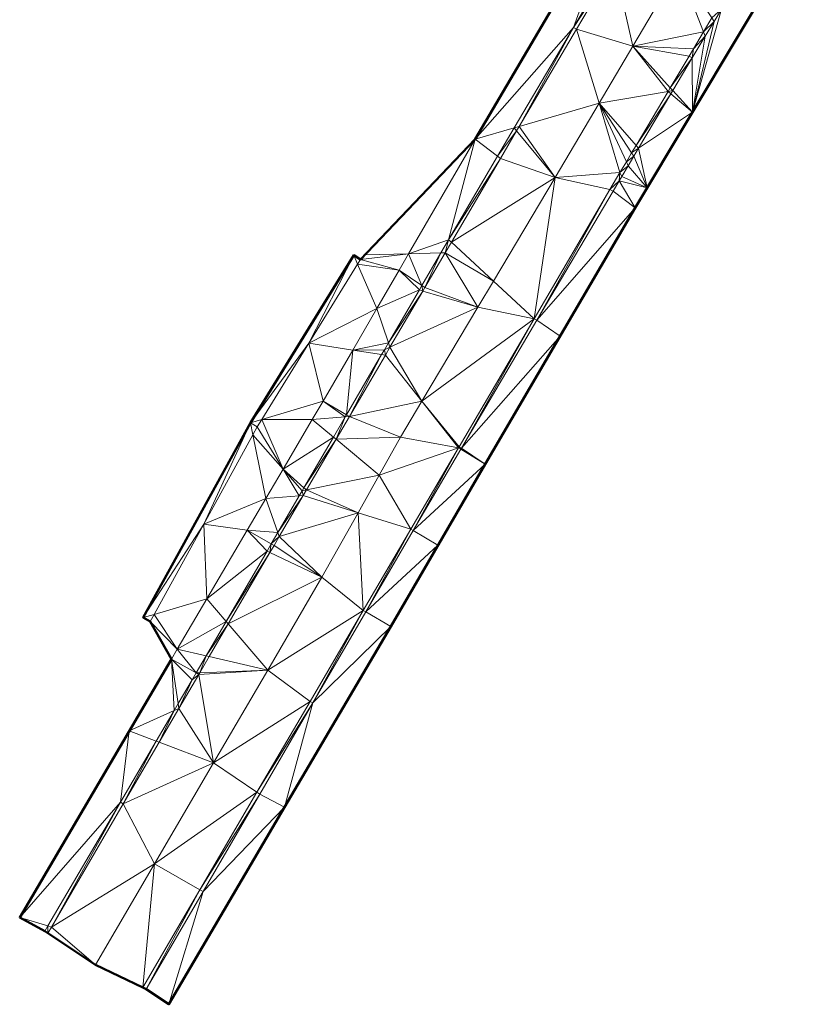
# Model space of a CAD drawing. Header units: metres. Extents: x 3490451 to 6981510, y 5754235 to 11509207.
# Tile 1 of 77: x 3490549 to 3490588, y 5754235 to 5754285. Entities that reach past the tile are written whole.
import ezdxf

# ---------------------------------------------------------------- set-up
doc = ezdxf.new("R2010")
doc.units = ezdxf.units.M
doc.layers.add('Kartierung-05$0$$VERB', color=7, linetype='Continuous', lineweight=18, true_color=0x82563a)

msp = doc.modelspace()

# ---------------------------------------------------------------- linework, layer by layer
at = {"layer": 'Kartierung-05$0$$VERB', "color": 1, "lineweight": 50, "ltscale": 0.02}
msp.add_lwpolyline([(3490579.96, 5754291.559), (3490572.402, 5754278.71), (3490566.633, 5754272.671), (3490566.293, 5754272.881), (3490561.098, 5754264.457), (3490555.706, 5754254.669), (3490556.056, 5754254.476), (3490557.123, 5754252.582), (3490549.495, 5754239.59), (3490550.76, 5754238.91), (3490550.91, 5754238.801), (3490553.315, 5754237.216), (3490555.689, 5754236.077), (3490555.856, 5754235.995), (3490557.002, 5754235.231), (3490562.813, 5754245.144), (3490568.155, 5754254.228), (3490572.896, 5754262.385), (3490580.44, 5754275.257), (3490588.446, 5754288.624)], dxfattribs=at)
at = {"layer": 'Kartierung-05$0$$VERB'}
for points in [[(3490577.338, 5754284.335, 146.407), (3490579.96, 5754291.559, 146.368), (3490572.402, 5754278.71, 146.488)], [(3490579.473, 5754287.955, 146.373), (3490577.338, 5754284.335, 146.407), (3490579.96, 5754291.559, 146.368)], [(3490584.779, 5754285.253, 146.234), (3490583.319, 5754280.064, 146.225), (3490588.446, 5754288.624, 146.136)], [(3490579.473, 5754287.955, 146.373), (3490579.409, 5754287.485, 146.243), (3490577.338, 5754284.335, 146.407)], [(3490579.409, 5754287.485, 146.243), (3490577.495, 5754284.239, 146.274), (3490577.338, 5754284.335, 146.407)], [(3490579.409, 5754287.485, 146.243), (3490577.495, 5754284.239, 146.274), (3490580.332, 5754283.397, 146.258)], [(3490579.409, 5754287.485, 146.243), (3490582.646, 5754287.302, 146.227), (3490580.332, 5754283.397, 146.258)], [(3490583.878, 5754284.107, 146.118), (3490582.646, 5754287.302, 146.227), (3490580.332, 5754283.397, 146.258)], [(3490584.294, 5754284.807, 146.111), (3490583.878, 5754284.107, 146.118), (3490582.646, 5754287.302, 146.227)], [(3490584.779, 5754285.253, 146.234), (3490584.41, 5754284.632, 146.24), (3490583.319, 5754280.064, 146.225)], [(3490584.779, 5754285.253, 146.234), (3490584.294, 5754284.807, 146.111), (3490584.41, 5754284.632, 146.24)], [(3490584.41, 5754284.632, 146.24), (3490583.964, 5754283.884, 146.246), (3490583.319, 5754280.064, 146.225)], [(3490584.294, 5754284.807, 146.111), (3490584.41, 5754284.632, 146.24), (3490583.878, 5754284.107, 146.118)], [(3490584.41, 5754284.632, 146.24), (3490583.878, 5754284.107, 146.118), (3490583.964, 5754283.884, 146.246)], [(3490574.356, 5754279.277, 146.455), (3490577.338, 5754284.335, 146.407), (3490572.402, 5754278.71, 146.488)], [(3490574.614, 5754279.352, 146.319), (3490574.356, 5754279.277, 146.455), (3490577.338, 5754284.335, 146.407)], [(3490574.614, 5754279.352, 146.319), (3490577.495, 5754284.239, 146.274), (3490577.338, 5754284.335, 146.407)], [(3490574.614, 5754279.352, 146.319), (3490578.625, 5754280.516, 146.282), (3490577.495, 5754284.239, 146.274)], [(3490578.625, 5754280.516, 146.282), (3490577.495, 5754284.239, 146.274), (3490580.332, 5754283.397, 146.258)], [(3490583.878, 5754284.107, 146.118), (3490583.377, 5754283.263, 146.126), (3490580.332, 5754283.397, 146.258)], [(3490583.878, 5754284.107, 146.118), (3490583.964, 5754283.884, 146.246), (3490583.377, 5754283.263, 146.126)], [(3490583.964, 5754283.884, 146.246), (3490583.377, 5754283.263, 146.126), (3490583.317, 5754282.798, 146.256)], [(3490583.964, 5754283.884, 146.246), (3490583.319, 5754280.064, 146.225), (3490583.317, 5754282.798, 146.256)], [(3490582.101, 5754281.115, 146.145), (3490578.625, 5754280.516, 146.282), (3490580.332, 5754283.397, 146.258)], [(3490583.377, 5754283.263, 146.126), (3490583.154, 5754282.886, 146.129), (3490580.332, 5754283.397, 146.258)], [(3490582.211, 5754281.3, 146.144), (3490583.154, 5754282.886, 146.129), (3490580.332, 5754283.397, 146.258)], [(3490582.101, 5754281.115, 146.145), (3490582.211, 5754281.3, 146.144), (3490580.332, 5754283.397, 146.258)], [(3490583.377, 5754283.263, 146.126), (3490583.154, 5754282.886, 146.129), (3490583.317, 5754282.798, 146.256)], [(3490582.211, 5754281.3, 146.144), (3490583.154, 5754282.886, 146.129), (3490583.317, 5754282.798, 146.256)], [(3490582.211, 5754281.3, 146.144), (3490582.34, 5754281.156, 146.27), (3490583.317, 5754282.798, 146.256)], [(3490582.34, 5754281.156, 146.27), (3490583.319, 5754280.064, 146.225), (3490583.317, 5754282.798, 146.256)], [(3490580.489, 5754278.4, 146.17), (3490582.101, 5754281.115, 146.145), (3490578.625, 5754280.516, 146.282)], [(3490580.489, 5754278.4, 146.17), (3490582.243, 5754280.993, 146.271), (3490582.101, 5754281.115, 146.145)], [(3490582.101, 5754281.115, 146.145), (3490582.211, 5754281.3, 146.144), (3490582.34, 5754281.156, 146.27)], [(3490582.243, 5754280.993, 146.271), (3490582.101, 5754281.115, 146.145), (3490582.34, 5754281.156, 146.27)], [(3490582.243, 5754280.993, 146.271), (3490582.34, 5754281.156, 146.27), (3490583.319, 5754280.064, 146.225)], [(3490580.489, 5754278.4, 146.17), (3490580.614, 5754278.258, 146.294), (3490582.243, 5754280.993, 146.271)], [(3490580.614, 5754278.258, 146.294), (3490582.243, 5754280.993, 146.271), (3490583.319, 5754280.064, 146.225)], [(3490574.614, 5754279.352, 146.319), (3490578.625, 5754280.516, 146.282), (3490576.42, 5754276.795, 146.312)], [(3490578.625, 5754280.516, 146.282), (3490579.68, 5754277.038, 146.183), (3490576.42, 5754276.795, 146.312)], [(3490580.489, 5754278.4, 146.17), (3490580.267, 5754278.026, 146.174), (3490578.625, 5754280.516, 146.282)], [(3490580, 5754277.577, 146.178), (3490578.625, 5754280.516, 146.282), (3490579.68, 5754277.038, 146.183)], [(3490580.267, 5754278.026, 146.174), (3490580, 5754277.577, 146.178), (3490578.625, 5754280.516, 146.282)], [(3490580.614, 5754278.258, 146.294), (3490581.044, 5754276.265, 146.265), (3490583.319, 5754280.064, 146.225)], [(3490574.356, 5754279.277, 146.455), (3490573.518, 5754277.856, 146.468), (3490572.402, 5754278.71, 146.488)], [(3490574.481, 5754279.126, 146.321), (3490574.356, 5754279.277, 146.455), (3490573.518, 5754277.856, 146.468)], [(3490574.481, 5754279.126, 146.321), (3490573.518, 5754277.856, 146.468), (3490573.667, 5754277.745, 146.334)], [(3490574.481, 5754279.126, 146.321), (3490573.667, 5754277.745, 146.334), (3490576.42, 5754276.795, 146.312)], [(3490574.614, 5754279.352, 146.319), (3490574.481, 5754279.126, 146.321), (3490574.356, 5754279.277, 146.455)], [(3490574.614, 5754279.352, 146.319), (3490574.481, 5754279.126, 146.321), (3490576.42, 5754276.795, 146.312)], [(3490569.053, 5754272.953, 146.538), (3490566.847, 5754272.895, 147.608), (3490572.402, 5754278.71, 146.488)], [(3490571.065, 5754273.658, 146.504), (3490569.053, 5754272.953, 146.538), (3490572.402, 5754278.71, 146.488)], [(3490571.065, 5754273.658, 146.504), (3490573.518, 5754277.856, 146.468), (3490572.402, 5754278.71, 146.488)], [(3490580.489, 5754278.4, 146.17), (3490580.614, 5754278.258, 146.294), (3490580.267, 5754278.026, 146.174)], [(3490580.614, 5754278.258, 146.294), (3490580.267, 5754278.026, 146.174), (3490580.377, 5754277.859, 146.298)], [(3490580.614, 5754278.258, 146.294), (3490580.377, 5754277.859, 146.298), (3490581.044, 5754276.265, 146.265)], [(3490571.065, 5754273.658, 146.504), (3490573.518, 5754277.856, 146.468), (3490573.667, 5754277.745, 146.334)], [(3490571.202, 5754273.532, 146.368), (3490571.065, 5754273.658, 146.504), (3490573.667, 5754277.745, 146.334)], [(3490571.202, 5754273.532, 146.368), (3490573.667, 5754277.745, 146.334), (3490576.42, 5754276.795, 146.312)], [(3490580, 5754277.577, 146.178), (3490580.092, 5754277.38, 146.302), (3490579.68, 5754277.038, 146.183)], [(3490580.267, 5754278.026, 146.174), (3490580.377, 5754277.859, 146.298), (3490580, 5754277.577, 146.178)], [(3490580.377, 5754277.859, 146.298), (3490580, 5754277.577, 146.178), (3490580.092, 5754277.38, 146.302)], [(3490580.377, 5754277.859, 146.298), (3490581.044, 5754276.265, 146.265), (3490580.092, 5754277.38, 146.302)], [(3490580.092, 5754277.38, 146.302), (3490579.767, 5754276.835, 146.307), (3490579.68, 5754277.038, 146.183)], [(3490581.044, 5754276.265, 146.265), (3490580.092, 5754277.38, 146.302), (3490579.767, 5754276.835, 146.307)], [(3490571.202, 5754273.532, 146.368), (3490573.314, 5754271.583, 146.356), (3490576.42, 5754276.795, 146.312)], [(3490573.314, 5754271.583, 146.356), (3490575.366, 5754269.689, 146.246), (3490576.42, 5754276.795, 146.312)], [(3490575.366, 5754269.689, 146.246), (3490576.42, 5754276.795, 146.312), (3490579.17, 5754276.179, 146.191)], [(3490579.68, 5754277.038, 146.183), (3490576.42, 5754276.795, 146.312), (3490579.17, 5754276.179, 146.191)], [(3490579.68, 5754277.038, 146.183), (3490579.637, 5754276.616, 146.309), (3490579.17, 5754276.179, 146.191)], [(3490579.637, 5754276.616, 146.309), (3490579.329, 5754276.099, 146.313), (3490579.17, 5754276.179, 146.191)], [(3490579.637, 5754276.616, 146.309), (3490580.44, 5754275.257, 146.275), (3490579.329, 5754276.099, 146.313)], [(3490579.767, 5754276.835, 146.307), (3490579.68, 5754277.038, 146.183), (3490579.637, 5754276.616, 146.309)], [(3490581.044, 5754276.265, 146.265), (3490579.767, 5754276.835, 146.307), (3490579.637, 5754276.616, 146.309)], [(3490581.044, 5754276.265, 146.265), (3490579.637, 5754276.616, 146.309), (3490580.44, 5754275.257, 146.275)], [(3490575.366, 5754269.689, 146.246), (3490575.505, 5754269.62, 146.373), (3490579.17, 5754276.179, 146.191)], [(3490575.505, 5754269.62, 146.373), (3490579.329, 5754276.099, 146.313), (3490579.17, 5754276.179, 146.191)], [(3490575.505, 5754269.62, 146.373), (3490580.44, 5754275.257, 146.275), (3490579.329, 5754276.099, 146.313)], [(3490576.668, 5754268.821, 146.328), (3490575.505, 5754269.62, 146.373), (3490580.44, 5754275.257, 146.275)], [(3490570.677, 5754272.995, 146.51), (3490571.065, 5754273.658, 146.504), (3490569.053, 5754272.953, 146.538)], [(3490570.677, 5754272.995, 146.51), (3490571.065, 5754273.658, 146.504), (3490570.891, 5754273, 146.373)], [(3490571.202, 5754273.532, 146.368), (3490571.065, 5754273.658, 146.504), (3490570.891, 5754273, 146.373)], [(3490571.202, 5754273.532, 146.368), (3490573.314, 5754271.583, 146.356), (3490570.891, 5754273, 146.373)], [(3490564.038, 5754268.463, 145.916), (3490566.293, 5754272.881, 147.877), (3490561.102, 5754264.462, 147.926)], [(3490566.293, 5754272.881, 147.877), (3490564.065, 5754269.267, 147.899), (3490561.102, 5754264.462, 147.926)], [(3490564.038, 5754268.463, 145.916), (3490566.293, 5754272.881, 147.877), (3490566.293, 5754272.88, 147.875)], [(3490566.487, 5754272.434, 145.813), (3490564.038, 5754268.463, 145.916), (3490566.293, 5754272.88, 147.875)], [(3490566.293, 5754272.881, 147.877), (3490564.147, 5754269.402, 147.898), (3490564.065, 5754269.267, 147.899)], [(3490564.147, 5754269.402, 147.898), (3490566.293, 5754272.881, 147.877), (3490566.293, 5754272.881, 147.877)], [(3490566.487, 5754272.434, 145.813), (3490566.293, 5754272.88, 147.875), (3490566.633, 5754272.671, 145.807)], [(3490566.487, 5754272.434, 145.813), (3490568.575, 5754272.13, 146.545), (3490566.633, 5754272.671, 145.807)], [(3490569.053, 5754272.953, 146.538), (3490568.575, 5754272.13, 146.545), (3490566.633, 5754272.671, 145.807)], [(3490569.053, 5754272.953, 146.538), (3490566.847, 5754272.895, 147.608), (3490566.633, 5754272.671, 145.807)], [(3490569.053, 5754272.953, 146.538), (3490569.721, 5754271.358, 146.524), (3490568.575, 5754272.13, 146.545)], [(3490570.677, 5754272.995, 146.51), (3490569.053, 5754272.953, 146.538), (3490569.721, 5754271.358, 146.524)], [(3490570.677, 5754272.995, 146.51), (3490569.871, 5754271.257, 146.387), (3490569.721, 5754271.358, 146.524)], [(3490570.677, 5754272.995, 146.51), (3490570.891, 5754273, 146.373), (3490569.871, 5754271.257, 146.387)], [(3490570.891, 5754273, 146.373), (3490569.871, 5754271.257, 146.387), (3490572.529, 5754270.265, 146.368)], [(3490573.314, 5754271.583, 146.356), (3490570.891, 5754273, 146.373), (3490572.529, 5754270.265, 146.368)], [(3490566.487, 5754272.434, 145.813), (3490567.453, 5754270.203, 146.562), (3490564.038, 5754268.463, 145.916)], [(3490566.487, 5754272.434, 145.813), (3490567.453, 5754270.203, 146.562), (3490568.575, 5754272.13, 146.545)], [(3490569.591, 5754271.135, 146.525), (3490567.453, 5754270.203, 146.562), (3490568.575, 5754272.13, 146.545)], [(3490569.591, 5754271.135, 146.525), (3490569.721, 5754271.358, 146.524), (3490568.575, 5754272.13, 146.545)], [(3490568.039, 5754268.479, 146.548), (3490569.591, 5754271.135, 146.525), (3490567.453, 5754270.203, 146.562)], [(3490569.769, 5754271.082, 146.388), (3490568.039, 5754268.479, 146.548), (3490569.591, 5754271.135, 146.525)], [(3490569.769, 5754271.082, 146.388), (3490569.591, 5754271.135, 146.525), (3490569.721, 5754271.358, 146.524)], [(3490569.769, 5754271.082, 146.388), (3490569.871, 5754271.257, 146.387), (3490569.721, 5754271.358, 146.524)], [(3490569.769, 5754271.082, 146.388), (3490569.871, 5754271.257, 146.387), (3490572.529, 5754270.265, 146.368)], [(3490573.314, 5754271.583, 146.356), (3490575.366, 5754269.689, 146.246), (3490572.529, 5754270.265, 146.368)], [(3490569.769, 5754271.082, 146.388), (3490568.039, 5754268.479, 146.548), (3490568.115, 5754268.256, 146.412)], [(3490569.769, 5754271.082, 146.388), (3490568.115, 5754268.256, 146.412), (3490572.529, 5754270.265, 146.368)], [(3490566.24, 5754268.117, 146.58), (3490567.453, 5754270.203, 146.562), (3490564.038, 5754268.463, 145.916)], [(3490568.039, 5754268.479, 146.548), (3490566.24, 5754268.117, 146.58), (3490567.453, 5754270.203, 146.562)], [(3490568.115, 5754268.256, 146.412), (3490569.713, 5754265.54, 146.408), (3490572.529, 5754270.265, 146.368)], [(3490569.713, 5754265.54, 146.408), (3490575.366, 5754269.689, 146.246), (3490572.529, 5754270.265, 146.368)], [(3490571.592, 5754263.25, 146.302), (3490569.713, 5754265.54, 146.408), (3490575.366, 5754269.689, 146.246)], [(3490571.703, 5754263.177, 146.432), (3490571.592, 5754263.25, 146.302), (3490575.366, 5754269.689, 146.246)], [(3490571.703, 5754263.177, 146.432), (3490575.366, 5754269.689, 146.246), (3490575.505, 5754269.62, 146.373)], [(3490571.703, 5754263.177, 146.432), (3490576.668, 5754268.821, 146.328), (3490575.505, 5754269.62, 146.373)], [(3490571.703, 5754263.177, 146.432), (3490576.668, 5754268.821, 146.328), (3490572.896, 5754262.385, 146.382)], [(3490561.675, 5754264.63, 146.014), (3490564.038, 5754268.463, 145.916), (3490561.099, 5754264.457, 147.926)], [(3490564.038, 5754268.463, 145.916), (3490561.102, 5754264.462, 147.926), (3490561.099, 5754264.457, 147.926)], [(3490561.675, 5754264.63, 146.014), (3490564.038, 5754268.463, 145.916), (3490564.747, 5754265.551, 146.602)], [(3490566.24, 5754268.117, 146.58), (3490564.038, 5754268.463, 145.916), (3490564.747, 5754265.551, 146.602)], [(3490568.039, 5754268.479, 146.548), (3490567.833, 5754268.127, 146.551), (3490566.24, 5754268.117, 146.58)], [(3490568.039, 5754268.479, 146.548), (3490568.115, 5754268.256, 146.412), (3490567.833, 5754268.127, 146.551)], [(3490568.115, 5754268.256, 146.412), (3490567.833, 5754268.127, 146.551), (3490567.883, 5754267.858, 146.415)], [(3490568.115, 5754268.256, 146.412), (3490569.713, 5754265.54, 146.408), (3490567.883, 5754267.858, 146.415)], [(3490566.24, 5754268.117, 146.58), (3490565.924, 5754264.86, 146.579), (3490564.747, 5754265.551, 146.602)], [(3490567.693, 5754267.888, 146.553), (3490566.24, 5754268.117, 146.58), (3490565.924, 5754264.86, 146.579)], [(3490567.693, 5754267.888, 146.553), (3490565.924, 5754264.86, 146.579), (3490566.075, 5754264.769, 146.44)], [(3490567.693, 5754267.888, 146.553), (3490567.883, 5754267.858, 146.415), (3490566.075, 5754264.769, 146.44)], [(3490569.713, 5754265.54, 146.408), (3490567.883, 5754267.858, 146.415), (3490566.075, 5754264.769, 146.44)], [(3490567.693, 5754267.888, 146.553), (3490567.833, 5754268.127, 146.551), (3490566.24, 5754268.117, 146.58)], [(3490567.693, 5754267.888, 146.553), (3490567.833, 5754268.127, 146.551), (3490567.883, 5754267.858, 146.415)], [(3490561.675, 5754264.63, 146.014), (3490564.204, 5754264.628, 146.611), (3490564.747, 5754265.551, 146.602)], [(3490565.862, 5754264.753, 146.58), (3490564.204, 5754264.628, 146.611), (3490564.747, 5754265.551, 146.602)], [(3490565.862, 5754264.753, 146.58), (3490565.924, 5754264.86, 146.579), (3490564.747, 5754265.551, 146.602)], [(3490569.713, 5754265.54, 146.408), (3490566.075, 5754264.769, 146.44), (3490568.638, 5754263.736, 146.423)], [(3490569.713, 5754265.54, 146.408), (3490568.638, 5754263.736, 146.423), (3490571.562, 5754263.199, 146.302)], [(3490571.592, 5754263.25, 146.302), (3490569.713, 5754265.54, 146.408), (3490571.562, 5754263.199, 146.302)], [(3490565.272, 5754263.741, 146.59), (3490565.862, 5754264.753, 146.58), (3490564.204, 5754264.628, 146.611)], [(3490565.408, 5754263.629, 146.451), (3490565.272, 5754263.741, 146.59), (3490565.862, 5754264.753, 146.58)], [(3490565.408, 5754263.629, 146.451), (3490565.862, 5754264.753, 146.58), (3490566.075, 5754264.769, 146.44)], [(3490565.408, 5754263.629, 146.451), (3490566.075, 5754264.769, 146.44), (3490568.638, 5754263.736, 146.423)], [(3490565.862, 5754264.753, 146.58), (3490565.924, 5754264.86, 146.579), (3490566.075, 5754264.769, 146.44)], [(3490558.75, 5754259.366, 146.093), (3490561.095, 5754264.45, 147.927), (3490555.706, 5754254.669, 148)], [(3490555.706, 5754254.669, 148), (3490561.095, 5754264.45, 147.927), (3490557.722, 5754258.328, 147.973)], [(3490561.222, 5754263.852, 146.03), (3490558.75, 5754259.366, 146.093), (3490561.098, 5754264.456, 147.927)], [(3490558.75, 5754259.366, 146.093), (3490561.095, 5754264.45, 147.927), (3490561.098, 5754264.456, 147.927)], [(3490561.222, 5754263.852, 146.03), (3490561.098, 5754264.456, 147.927), (3490561.098, 5754264.457, 147.927)], [(3490561.444, 5754264.255, 146.024), (3490561.222, 5754263.852, 146.03), (3490561.098, 5754264.457, 147.927)], [(3490561.444, 5754264.255, 146.024), (3490561.098, 5754264.457, 147.927), (3490561.098, 5754264.457, 147.926)], [(3490561.444, 5754264.255, 146.024), (3490561.099, 5754264.457, 147.926), (3490561.098, 5754264.457, 147.926)], [(3490561.675, 5754264.63, 146.014), (3490561.099, 5754264.457, 147.926), (3490561.444, 5754264.255, 146.024)], [(3490562.736, 5754262.13, 146.635), (3490561.222, 5754263.852, 146.03), (3490561.444, 5754264.255, 146.024)], [(3490562.736, 5754262.13, 146.635), (3490561.675, 5754264.63, 146.014), (3490561.444, 5754264.255, 146.024)], [(3490562.736, 5754262.13, 146.635), (3490561.675, 5754264.63, 146.014), (3490564.204, 5754264.628, 146.611)], [(3490562.736, 5754262.13, 146.635), (3490565.272, 5754263.741, 146.59), (3490564.204, 5754264.628, 146.611)], [(3490561.222, 5754263.852, 146.03), (3490561.873, 5754260.662, 146.649), (3490558.75, 5754259.366, 146.093)], [(3490562.736, 5754262.13, 146.635), (3490561.222, 5754263.852, 146.03), (3490561.873, 5754260.662, 146.649)], [(3490563.791, 5754261.197, 146.614), (3490562.736, 5754262.13, 146.635), (3490565.272, 5754263.741, 146.59)], [(3490563.791, 5754261.197, 146.614), (3490565.408, 5754263.629, 146.451), (3490565.272, 5754263.741, 146.59)], [(3490565.408, 5754263.629, 146.451), (3490567.572, 5754261.833, 146.439), (3490568.638, 5754263.736, 146.423)], [(3490567.572, 5754261.833, 146.439), (3490568.638, 5754263.736, 146.423), (3490571.562, 5754263.199, 146.302)], [(3490563.791, 5754261.197, 146.614), (3490565.408, 5754263.629, 146.451), (3490563.92, 5754261.083, 146.476)], [(3490565.408, 5754263.629, 146.451), (3490563.92, 5754261.083, 146.476), (3490567.572, 5754261.833, 146.439)], [(3490567.572, 5754261.833, 146.439), (3490569.166, 5754259.111, 146.331), (3490571.562, 5754263.199, 146.302)], [(3490569.283, 5754259.042, 146.46), (3490569.166, 5754259.111, 146.331), (3490571.562, 5754263.199, 146.302)], [(3490569.283, 5754259.042, 146.46), (3490571.682, 5754263.141, 146.432), (3490571.562, 5754263.199, 146.302)], [(3490571.592, 5754263.25, 146.302), (3490571.682, 5754263.141, 146.432), (3490571.562, 5754263.199, 146.302)], [(3490571.703, 5754263.177, 146.432), (3490571.592, 5754263.25, 146.302), (3490571.682, 5754263.141, 146.432)], [(3490569.283, 5754259.042, 146.46), (3490572.896, 5754262.385, 146.382), (3490571.682, 5754263.141, 146.432)], [(3490571.703, 5754263.177, 146.432), (3490572.896, 5754262.385, 146.382), (3490571.682, 5754263.141, 146.432)], [(3490569.283, 5754259.042, 146.46), (3490570.525, 5754258.306, 146.441), (3490572.896, 5754262.385, 146.382)], [(3490563.549, 5754260.782, 146.618), (3490562.736, 5754262.13, 146.635), (3490561.873, 5754260.662, 146.649)], [(3490563.549, 5754260.782, 146.618), (3490562.736, 5754262.13, 146.635), (3490563.697, 5754261.037, 146.616)], [(3490563.791, 5754261.197, 146.614), (3490562.736, 5754262.13, 146.635), (3490563.697, 5754261.037, 146.616)], [(3490566.51, 5754259.938, 146.454), (3490563.92, 5754261.083, 146.476), (3490567.572, 5754261.833, 146.439)], [(3490566.51, 5754259.938, 146.454), (3490567.572, 5754261.833, 146.439), (3490569.166, 5754259.111, 146.331)], [(3490563.549, 5754260.782, 146.618), (3490562.477, 5754258.942, 146.636), (3490561.873, 5754260.662, 146.649)], [(3490563.753, 5754260.797, 146.478), (3490562.477, 5754258.942, 146.636), (3490562.549, 5754258.737, 146.498)], [(3490563.549, 5754260.782, 146.618), (3490563.753, 5754260.797, 146.478), (3490562.477, 5754258.942, 146.636)], [(3490566.51, 5754259.938, 146.454), (3490563.753, 5754260.797, 146.478), (3490562.549, 5754258.737, 146.498)], [(3490563.549, 5754260.782, 146.618), (3490563.753, 5754260.797, 146.478), (3490563.697, 5754261.037, 146.616)], [(3490563.791, 5754261.197, 146.614), (3490563.92, 5754261.083, 146.476), (3490563.697, 5754261.037, 146.616)], [(3490563.92, 5754261.083, 146.476), (3490563.753, 5754260.797, 146.478), (3490563.697, 5754261.037, 146.616)], [(3490566.51, 5754259.938, 146.454), (3490563.92, 5754261.083, 146.476), (3490563.753, 5754260.797, 146.478)], [(3490561.873, 5754260.662, 146.649), (3490558.75, 5754259.366, 146.093), (3490560.935, 5754259.067, 146.664)], [(3490562.477, 5754258.942, 146.636), (3490561.873, 5754260.662, 146.649), (3490560.935, 5754259.067, 146.664)], [(3490566.51, 5754259.938, 146.454), (3490562.549, 5754258.737, 146.498), (3490564.696, 5754256.701, 146.481)], [(3490566.51, 5754259.938, 146.454), (3490564.696, 5754256.701, 146.481), (3490566.769, 5754255.024, 146.359)], [(3490566.51, 5754259.938, 146.454), (3490569.166, 5754259.111, 146.331), (3490566.769, 5754255.024, 146.359)], [(3490556.251, 5754254.829, 146.157), (3490558.75, 5754259.366, 146.093), (3490555.706, 5754254.669, 148)], [(3490556.251, 5754254.829, 146.157), (3490558.903, 5754255.611, 146.697), (3490558.75, 5754259.366, 146.093)], [(3490558.903, 5754255.611, 146.697), (3490558.75, 5754259.366, 146.093), (3490560.935, 5754259.067, 146.664)], [(3490561.933, 5754258.008, 146.645), (3490558.903, 5754255.611, 146.697), (3490560.935, 5754259.067, 146.664)], [(3490561.933, 5754258.008, 146.645), (3490562.146, 5754258.374, 146.641), (3490560.935, 5754259.067, 146.664)], [(3490562.477, 5754258.942, 146.636), (3490562.146, 5754258.374, 146.641), (3490560.935, 5754259.067, 146.664)], [(3490562.477, 5754258.942, 146.636), (3490562.549, 5754258.737, 146.498), (3490562.146, 5754258.374, 146.641)], [(3490569.166, 5754259.111, 146.331), (3490566.896, 5754254.962, 146.488), (3490566.769, 5754255.024, 146.359)], [(3490569.283, 5754259.042, 146.46), (3490569.166, 5754259.111, 146.331), (3490566.896, 5754254.962, 146.488)], [(3490569.283, 5754259.042, 146.46), (3490570.525, 5754258.306, 146.441), (3490566.896, 5754254.962, 146.488)], [(3490555.706, 5754254.669, 148), (3490555.706, 5754254.669, 148), (3490557.722, 5754258.328, 147.973)], [(3490562.081, 5754257.938, 146.506), (3490561.933, 5754258.008, 146.645), (3490562.146, 5754258.374, 146.641)], [(3490562.081, 5754257.938, 146.506), (3490562.286, 5754258.287, 146.502), (3490562.146, 5754258.374, 146.641)], [(3490562.081, 5754257.938, 146.506), (3490562.286, 5754258.287, 146.502), (3490564.696, 5754256.701, 146.481)], [(3490562.549, 5754258.737, 146.498), (3490562.286, 5754258.287, 146.502), (3490562.146, 5754258.374, 146.641)], [(3490562.549, 5754258.737, 146.498), (3490562.286, 5754258.287, 146.502), (3490564.696, 5754256.701, 146.481)], [(3490570.525, 5754258.306, 146.441), (3490566.896, 5754254.962, 146.488), (3490568.155, 5754254.228, 146.5)], [(3490559.876, 5754254.476, 146.678), (3490561.933, 5754258.008, 146.645), (3490558.903, 5754255.611, 146.697)], [(3490562.081, 5754257.938, 146.506), (3490559.876, 5754254.476, 146.678), (3490561.933, 5754258.008, 146.645)], [(3490562.081, 5754257.938, 146.506), (3490559.984, 5754254.35, 146.54), (3490559.876, 5754254.476, 146.678)], [(3490562.081, 5754257.938, 146.506), (3490559.984, 5754254.35, 146.54), (3490564.696, 5754256.701, 146.481)], [(3490559.984, 5754254.35, 146.54), (3490561.97, 5754252.031, 146.514), (3490564.696, 5754256.701, 146.481)], [(3490561.97, 5754252.031, 146.514), (3490564.696, 5754256.701, 146.481), (3490566.769, 5754255.024, 146.359)], [(3490556.251, 5754254.829, 146.157), (3490558.903, 5754255.611, 146.697), (3490557.412, 5754253.073, 146.721)], [(3490559.876, 5754254.476, 146.678), (3490558.903, 5754255.611, 146.697), (3490557.412, 5754253.073, 146.721)], [(3490556.251, 5754254.829, 146.157), (3490555.706, 5754254.669, 148), (3490556.056, 5754254.476, 146.162)], [(3490556.251, 5754254.829, 146.157), (3490557.412, 5754253.073, 146.721), (3490556.056, 5754254.476, 146.162)], [(3490564.096, 5754250.458, 146.395), (3490561.97, 5754252.031, 146.514), (3490566.769, 5754255.024, 146.359)], [(3490564.096, 5754250.458, 146.395), (3490564.234, 5754250.381, 146.531), (3490566.769, 5754255.024, 146.359)], [(3490564.234, 5754250.381, 146.531), (3490566.896, 5754254.962, 146.488), (3490566.769, 5754255.024, 146.359)], [(3490564.234, 5754250.381, 146.531), (3490566.896, 5754254.962, 146.488), (3490568.155, 5754254.228, 146.5)], [(3490555.706, 5754254.669, 148), (3490555.706, 5754254.669, 148), (3490555.706, 5754254.669, 148)], [(3490555.706, 5754254.669, 148), (3490555.706, 5754254.669, 148), (3490555.706, 5754254.669, 148)], [(3490555.706, 5754254.669, 148), (3490556.056, 5754254.476, 146.162), (3490555.706, 5754254.669, 148)], [(3490555.706, 5754254.669, 148), (3490555.706, 5754254.669, 148), (3490555.706, 5754254.669, 148)], [(3490557.412, 5754253.073, 146.721), (3490556.056, 5754254.476, 146.162), (3490557.123, 5754252.582, 146.726)], [(3490558.865, 5754252.741, 146.695), (3490559.876, 5754254.476, 146.678), (3490557.412, 5754253.073, 146.721)], [(3490559.984, 5754254.35, 146.54), (3490558.865, 5754252.741, 146.695), (3490559.876, 5754254.476, 146.678)], [(3490559.984, 5754254.35, 146.54), (3490558.865, 5754252.741, 146.695), (3490559.022, 5754252.705, 146.556)], [(3490559.984, 5754254.35, 146.54), (3490559.022, 5754252.705, 146.556), (3490561.97, 5754252.031, 146.514)], [(3490564.234, 5754250.381, 146.531), (3490562.813, 5754245.144, 146.576), (3490568.155, 5754254.228, 146.5)], [(3490557.412, 5754253.073, 146.721), (3490558.369, 5754251.889, 146.703), (3490557.123, 5754252.582, 146.726)], [(3490558.865, 5754252.741, 146.695), (3490557.412, 5754253.073, 146.721), (3490558.369, 5754251.889, 146.703)], [(3490557.257, 5754249.992, 146.724), (3490555.005, 5754248.974, 146.763), (3490557.123, 5754252.582, 146.726)], [(3490558.16, 5754251.533, 146.707), (3490558.369, 5754251.889, 146.703), (3490557.123, 5754252.582, 146.726)], [(3490557.466, 5754250.348, 146.72), (3490558.16, 5754251.533, 146.707), (3490557.123, 5754252.582, 146.726)], [(3490557.257, 5754249.992, 146.724), (3490557.466, 5754250.348, 146.72), (3490557.123, 5754252.582, 146.726)], [(3490558.865, 5754252.741, 146.695), (3490558.549, 5754251.896, 146.564), (3490558.369, 5754251.889, 146.703)], [(3490558.865, 5754252.741, 146.695), (3490559.022, 5754252.705, 146.556), (3490558.549, 5754251.896, 146.564)], [(3490559.022, 5754252.705, 146.556), (3490558.549, 5754251.896, 146.564), (3490561.97, 5754252.031, 146.514)], [(3490558.16, 5754251.533, 146.707), (3490558.369, 5754251.889, 146.703), (3490558.496, 5754251.805, 146.565)], [(3490558.549, 5754251.896, 146.564), (3490558.369, 5754251.889, 146.703), (3490558.496, 5754251.805, 146.565)], [(3490558.549, 5754251.896, 146.564), (3490561.97, 5754252.031, 146.514), (3490558.496, 5754251.805, 146.565)], [(3490561.97, 5754252.031, 146.514), (3490558.496, 5754251.805, 146.565), (3490559.244, 5754247.361, 146.547)], [(3490564.096, 5754250.458, 146.395), (3490561.97, 5754252.031, 146.514), (3490559.244, 5754247.361, 146.547)], [(3490557.466, 5754250.348, 146.72), (3490557.503, 5754250.103, 146.583), (3490558.16, 5754251.533, 146.707)], [(3490557.503, 5754250.103, 146.583), (3490558.16, 5754251.533, 146.707), (3490558.496, 5754251.805, 146.565)], [(3490557.503, 5754250.103, 146.583), (3490558.496, 5754251.805, 146.565), (3490559.244, 5754247.361, 146.547)], [(3490557.257, 5754249.992, 146.724), (3490557.466, 5754250.348, 146.72), (3490557.503, 5754250.103, 146.583)], [(3490564.096, 5754250.458, 146.395), (3490559.244, 5754247.361, 146.547), (3490561.424, 5754245.892, 146.432)], [(3490564.096, 5754250.458, 146.395), (3490564.234, 5754250.381, 146.531), (3490561.424, 5754245.892, 146.432)], [(3490564.234, 5754250.381, 146.531), (3490561.571, 5754245.8, 146.574), (3490561.424, 5754245.892, 146.432)], [(3490564.234, 5754250.381, 146.531), (3490561.571, 5754245.8, 146.574), (3490562.813, 5754245.144, 146.576)], [(3490557.257, 5754249.992, 146.724), (3490556.358, 5754248.459, 146.742), (3490555.005, 5754248.974, 146.763)], [(3490557.257, 5754249.992, 146.724), (3490556.51, 5754248.401, 146.6), (3490556.358, 5754248.459, 146.742)], [(3490557.503, 5754250.103, 146.583), (3490556.51, 5754248.401, 146.6), (3490559.244, 5754247.361, 146.547)], [(3490557.257, 5754249.992, 146.724), (3490557.503, 5754250.103, 146.583), (3490556.51, 5754248.401, 146.6)], [(3490555.005, 5754248.974, 146.763), (3490554.564, 5754245.399, 146.776), (3490549.495, 5754239.59, 146.861)], [(3490556.358, 5754248.459, 146.742), (3490555.005, 5754248.974, 146.763), (3490554.564, 5754245.399, 146.776)], [(3490556.358, 5754248.459, 146.742), (3490554.703, 5754245.303, 146.632), (3490554.564, 5754245.399, 146.776)], [(3490556.51, 5754248.401, 146.6), (3490556.358, 5754248.459, 146.742), (3490554.703, 5754245.303, 146.632)], [(3490556.51, 5754248.401, 146.6), (3490554.703, 5754245.303, 146.632), (3490559.244, 5754247.361, 146.547)], [(3490554.703, 5754245.303, 146.632), (3490556.28, 5754242.288, 146.61), (3490559.244, 5754247.361, 146.547)], [(3490556.28, 5754242.288, 146.61), (3490559.244, 5754247.361, 146.547), (3490561.424, 5754245.892, 146.432)], [(3490558.556, 5754240.985, 146.486), (3490556.28, 5754242.288, 146.61), (3490561.424, 5754245.892, 146.432)], [(3490558.556, 5754240.985, 146.486), (3490561.571, 5754245.8, 146.574), (3490561.424, 5754245.892, 146.432)], [(3490550.911, 5754239.167, 146.846), (3490554.564, 5754245.399, 146.776), (3490549.495, 5754239.59, 146.861)], [(3490550.911, 5754239.167, 146.846), (3490551.092, 5754239.113, 146.697), (3490554.564, 5754245.399, 146.776)], [(3490551.092, 5754239.113, 146.697), (3490554.703, 5754245.303, 146.632), (3490554.564, 5754245.399, 146.776)], [(3490558.556, 5754240.985, 146.486), (3490558.714, 5754240.897, 146.63), (3490561.571, 5754245.8, 146.574)], [(3490558.714, 5754240.897, 146.63), (3490561.571, 5754245.8, 146.574), (3490562.813, 5754245.144, 146.576)], [(3490551.092, 5754239.113, 146.697), (3490554.703, 5754245.303, 146.632), (3490556.28, 5754242.288, 146.61)], [(3490558.714, 5754240.897, 146.63), (3490557.002, 5754235.231, 146.698), (3490562.813, 5754245.144, 146.576)], [(3490551.092, 5754239.113, 146.697), (3490556.28, 5754242.288, 146.61), (3490553.315, 5754237.216, 146.673)], [(3490556.28, 5754242.288, 146.61), (3490553.315, 5754237.216, 146.673), (3490555.689, 5754236.077, 146.54)], [(3490558.556, 5754240.985, 146.486), (3490556.28, 5754242.288, 146.61), (3490555.689, 5754236.077, 146.54)], [(3490558.556, 5754240.985, 146.486), (3490555.856, 5754235.995, 146.686), (3490555.689, 5754236.077, 146.54)], [(3490558.556, 5754240.985, 146.486), (3490558.714, 5754240.897, 146.63), (3490555.856, 5754235.995, 146.686)], [(3490558.714, 5754240.897, 146.63), (3490555.856, 5754235.995, 146.686), (3490557.002, 5754235.231, 146.698)], [(3490550.911, 5754239.167, 146.846), (3490550.76, 5754238.91, 146.849), (3490549.495, 5754239.59, 146.861)], [(3490550.911, 5754239.167, 146.846), (3490550.76, 5754238.91, 146.849), (3490550.91, 5754238.801, 146.7)], [(3490550.911, 5754239.167, 146.846), (3490551.092, 5754239.113, 146.697), (3490550.91, 5754238.801, 146.7)], [(3490551.092, 5754239.113, 146.697), (3490550.91, 5754238.801, 146.7), (3490553.315, 5754237.216, 146.673)]]:
    msp.add_3dface(points, dxfattribs=at)

doc.saveas('drawing.dxf')
